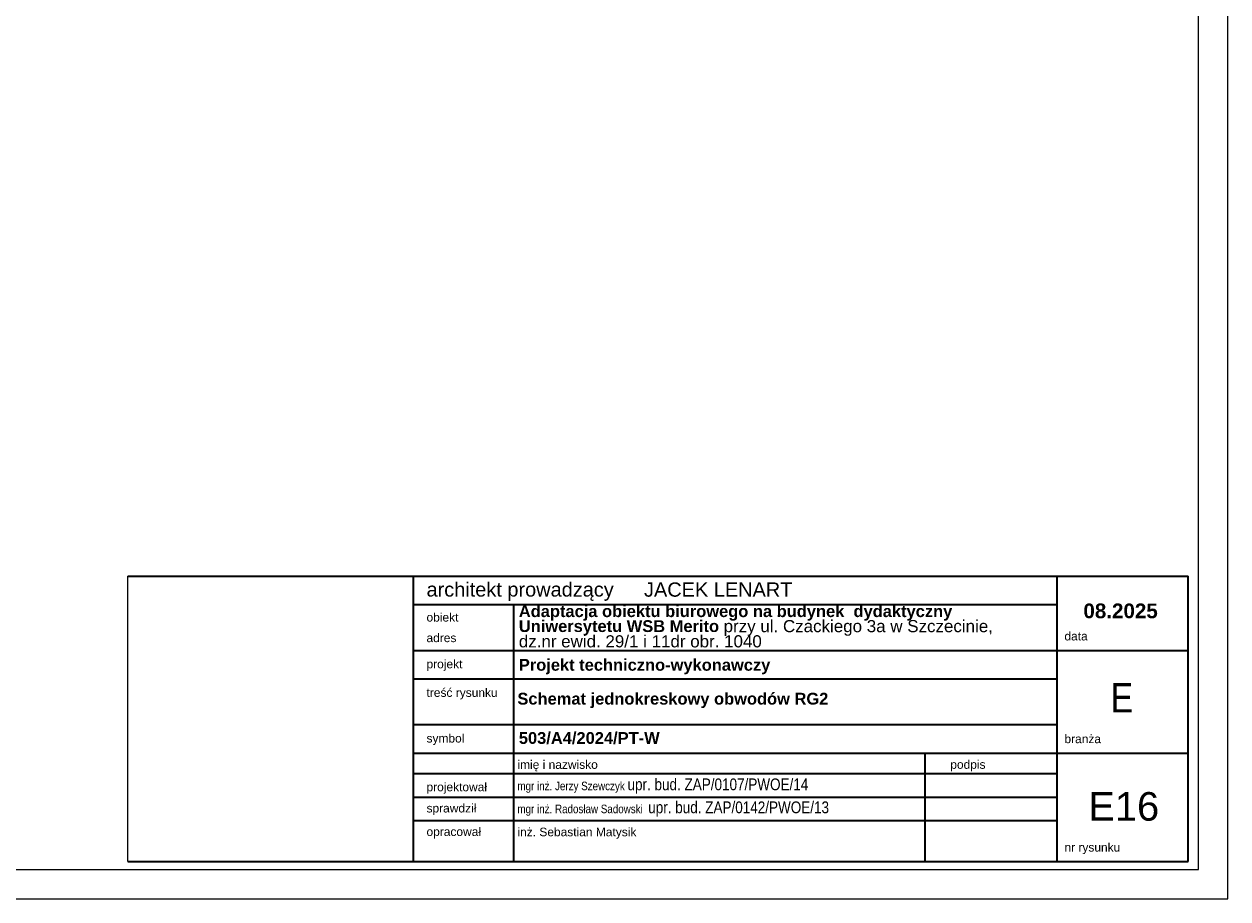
# Model space of a CAD drawing. Header units: millimetres. Extents: x 304 to 148940, y -18 to 215742.
# Tile 24 of 33: x 78685 to 99120, y 148394 to 163244. Entities that reach past the tile are written whole.
import ezdxf

# ---------------------------------------------------------------- set-up
doc = ezdxf.new("R2010")
doc.units = ezdxf.units.MM
doc.header["$XCLIPFRAME"] = 2
doc.layers.add('arch tabela_Nr_Pióra__100', color=7, linetype='Continuous', lineweight=20)
doc.layers.add('CP_LINENORM', color=251, linetype='Continuous', lineweight=25)
doc.styles.get("Standard").update_dxf_attribs({"font": 'ARIALN.TTF'})
doc.styles.add('STYL_AUTOMATYCZNY_1', font='ARIALN.TTF')
doc.styles.add('STYL_AUTOMATYCZNY_2', font='ARIALN.TTF')
picture_1 = doc.add_image_def('image1.tif', size_in_pixel=(2126, 2126))

msp = doc.modelspace()

# ---------------------------------------------------------------- linework, layer by layer
at = {"color": 7, "linetype": 'Continuous', "lineweight": 35}
for p, q in [((80447, 153874, 62136), (98447, 153874, 62136)), ((81223, 153874, 62136), (98180, 153874, 62136)), ((85293, 149029, 62136), (85293, 153874, 62136)), ((96219, 149029, 62136), (96219, 153874, 62136)), ((98447, 149029, 62136), (98447, 153874, 62136)), ((85293, 153390, 62136), (96219, 153390, 62136)), ((86996, 149029, 62136), (86996, 153390, 62136)), ((85293, 152614, 62136), (98447, 152614, 62136)), ((85293, 152130, 62136), (96219, 152130, 62136)), ((85293, 151355, 62136), (96219, 151355, 62136)), ((85293, 150870, 62136), (98447, 150870, 62136)), ((93981, 149029, 62136), (93981, 150870, 62136)), ((93981, 149029, 62136), (93981, 150870, 62136)), ((85293, 150521, 62136), (96219, 150521, 62136)), ((86996, 150521, 62136), (94013, 150521, 62136)), ((86996, 150521, 62136), (93981, 150521, 62136)), ((85293, 150123, 62136), (92277, 150123, 62136)), ((86996, 150123, 62136), (96219, 150123, 62136)), ((85293, 149725, 62136), (96219, 149725, 62136)), ((80447, 149029, 62136), (98447, 149029, 62136)), ((86996, 149029, 62136), (94013, 149029, 62136)), ((88888, 149029, 62136), (94516, 149029, 62136))]:
    msp.add_line(p, q, dxfattribs=at)
at = {"layer": 'CP_LINENORM', "linetype": 'Continuous'}
for p, q in [((99120, 148394, 108468), (99120, 178094, 108468)), ((57120, 148394, 108468), (99120, 148394, 108468))]:
    msp.add_line(p, q, dxfattribs=at)
at = {"layer": 'CP_LINENORM'}
for p, q in [((98620, 148894, 108468), (98620, 177594, 108468)), ((58620, 148894, 108468), (98620, 148894, 108468))]:
    msp.add_line(p, q, dxfattribs=at)

# ---------------------------------------------------------------- texts
at = {"color": 7, "linetype": 'Continuous', "lineweight": 35}
for s, insert, char_height, attachment_point, style in [('\\A1;{\\pql;\\fArial|b0|i0|c238|p0;\\W1.000000;architekt prowadzący}', (85516, 153611, 62136), 242.24, 4, 'STYL_AUTOMATYCZNY_1'), ('\\A1;{\\pql;\\fArial|b0|i0|c238|p0;\\W1.000000;JACEK LENART}', (89208, 153644, 62136), 242.24, 4, 'STYL_AUTOMATYCZNY_1'), ('\\A1;{\\pql;\\fArial|b0|i0|c238|p0;\\W1.000000;obiekt}', (85516, 153174, 62136), 145.34, 4, 'STYL_AUTOMATYCZNY_1'), ('\\A1;{\\pql;\\fArial|b0|i0|c238|p0;\\W1.000000;adres}', (85516, 152825, 62136), 145.34, 4, 'STYL_AUTOMATYCZNY_1'), ('\\A1;{\\pql;\\fArial|b0|i0|c238|p0;\\W1.000000;data}', (96345, 152854, 62136), 145.34, 4, 'STYL_AUTOMATYCZNY_1'), ('\\A1;{\\pql;\\fArial|b0|i0|c238|p0;\\W1.000000;projekt}', (85516, 152360, 62136), 145.34, 4, 'STYL_AUTOMATYCZNY_1'), ('\\A1;{\\pql;\\fArial|b0|i0|c238|p0;\\W1.000000;treść rysunku}', (85516, 151875, 62136), 145.34, 4, 'STYL_AUTOMATYCZNY_1'), ('\\pxql;\\fArial|b1|i0|c238|p0;\\A1;Schemat jednokreskowy obwodów RG2', (87059, 151763, 62136), 200, 4, 'STYL_AUTOMATYCZNY_2'), ('\\A1;{\\pql;\\fArial|b0|i0|c238|p0;\\W1.000000;symbol}', (85516, 151100, 62136), 145.34, 4, 'STYL_AUTOMATYCZNY_1'), ('\\A1;{\\pql;\\fArial|b0|i0|c238|p0;\\W1.000000;branża}', (96345, 151110, 62136), 145.34, 4, 'STYL_AUTOMATYCZNY_1'), ('\\A1;{\\pql;\\fArial|b0|i0|c238|p0;\\W1.000000;imię i nazwisko}', (87059, 150653, 62136), 145.34, 4, 'STYL_AUTOMATYCZNY_1'), ('\\A1;{\\pql;\\fArial|b0|i0|c238|p0;\\W1.000000;podpis}', (94407, 150654, 62136), 145.34, 4, 'STYL_AUTOMATYCZNY_1'), ('\\pxql;mgr inż. Jerzy Szewczyk \\H1.3761001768x;upr. bud. ZAP/0107/PWOE/14', (87059, 150309, 62136), 145.34, 4, 'STYL_AUTOMATYCZNY_1'), ('\\pxql;\\fArial|b0|i0|c238|p0;\\A1;projektował', (85516, 150273, 62136), 145.34, 4, 'STYL_AUTOMATYCZNY_1'), ('\\pxql;mgr inż. Radosław Sadowski  \\H1.3761001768x;upr. bud. ZAP/0142/PWOE/13', (87059, 149919, 62136), 145.34, 4, 'STYL_AUTOMATYCZNY_1'), ('\\pxqc;\\fArial|b0|i0|c238|p0;\\A1;E16', (97351, 149962, 62136), 484.48, 5, 'STYL_AUTOMATYCZNY_1'), ('\\A1;{\\pql;\\fArial|b0|i0|c238|p0;\\W1.000000;sprawdził}', (85516, 149913, 62136), 145.34, 4, 'STYL_AUTOMATYCZNY_1'), ('\\pxql;\\fArial|b0|i0|c238|p0;\\A1;opracował', (85516, 149514, 62136), 145.34, 4, 'STYL_AUTOMATYCZNY_1'), ('\\pxql;\\fArial|b0|i0|c238|p0;\\A1;inż. Sebastian Matysik', (87059, 149509, 62136), 145.34, 4, 'STYL_AUTOMATYCZNY_1'), ('\\A1;{\\pql;\\fArial|b0|i0|c238|p0;\\W1.000000;nr rysunku}', (96345, 149249, 62136), 145.34, 4, 'STYL_AUTOMATYCZNY_1')]:
    msp.add_mtext(s, dxfattribs=dict(at, insert=insert, char_height=char_height, attachment_point=attachment_point, style=style))
at = {"color": 7, "linetype": 'Continuous', "lineweight": 13, "insert": (87083, 153020, 62136), "char_height": 200, "width": 8787.67, "attachment_point": 4, "line_spacing_factor": 0.751632, "style": 'STYL_AUTOMATYCZNY_2'}
msp.add_mtext('\\A1;{\\pql;\\fArial|b1|i0|c238|p0;\\W1.000000;Adaptacja obiektu biurowego na budynek  dydaktyczny Uniwersytetu WSB Merito\\fArial|b0|i0|c238|p0;\\W1.000000; \\fArial|b0|i0|c238|p0;\\H1.029412x;\\W1.000000;przy ul. Czackiego 3a w Szczecinie,\\P\\pql;\\fArial|b0|i0|c238|p0;\\W1.000000;dz.nr ewid. 29/1 i 11dr obr. 1040}', dxfattribs=at)
at = {"color": 7, "linetype": 'Continuous', "lineweight": 13, "style": 'STYL_AUTOMATYCZNY_2'}
for s, insert, char_height, attachment_point in [('\\A1;{\\pqc;\\fArial|b1|i0|c238|p0;\\W1.000000;0\\fArial|b1|i0|c238|p0;\\W1.000000;8\\fArial|b1|i0|c238|p0;\\W1.000000;.2025}', (97298, 153282, 62136), 250, 5), ('\\A1;{\\pql;\\fArial|b1|i0|c238|p0;\\W1.000000;Projekt techniczn\\fArial|b1|i0|c238|p0;\\W1.000000;o-wykonawczy}', (87083, 152338, 62136), 200, 4), ('\\A1;{\\pql;\\fArial|b1|i0|c238|p0;\\W1.000000;503/A4/2024/PT\\fArial|b1|i0|c238|p0;\\W1.000000;-W}', (87083, 151123, 62136), 200, 4)]:
    msp.add_mtext(s, dxfattribs=dict(at, insert=insert, char_height=char_height, attachment_point=attachment_point))
at = {"layer": 'arch tabela_Nr_Pióra__100', "linetype": 'Continuous', "insert": (97321, 151810, 62136), "char_height": 500, "attachment_point": 5}
msp.add_mtext('E', dxfattribs=at)

# ---------------------------------------------------------------- pictures from other files: only their frames are drawn
at = {"layer": 'arch tabela_Nr_Pióra__100', "linetype": 'Continuous'}
image = msp.add_image(picture_1, insert=(80447, 149029, 62136), size_in_units=(5000, 5000), dxfattribs=at)
image.set_boundary_path([(-0.5, 65.5), (2059.8, 2125.5)])

doc.saveas('drawing.dxf')
